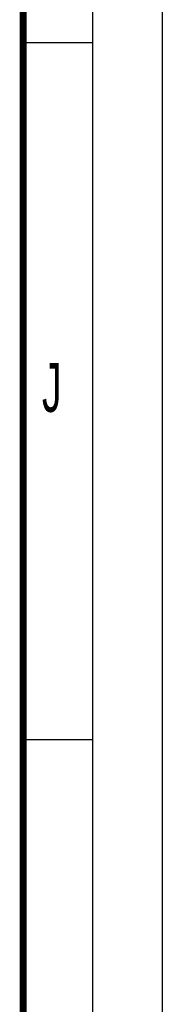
# Model space of a CAD drawing. Header units: millimetres. Extents: x 0 to 841, y 0 to 594.
# Tile 41 of 61: x 831 to 841, y 128 to 199. Entities that reach past the tile are written whole.
import ezdxf

# ---------------------------------------------------------------- set-up
doc = ezdxf.new("R2010")
doc.units = ezdxf.units.MM
doc.header["$LTSCALE"] = 46.255
doc.layers.get('0').update_dxf_attribs({"linetype": 'CONTINUOUS'})
doc.styles.add('TEXTSTYLE_2', font='txt', dxfattribs={"width": 0.6})

msp = doc.modelspace()

# ---------------------------------------------------------------- linework, layer by layer
at = {"color": 7, "linetype": 'CONTINUOUS'}
for p, q in [((841, 0), (841, 594)), ((836, 197), (831, 197)), ((836, 147), (831, 147))]:
    msp.add_line(p, q, dxfattribs=at)
at = {"color": 2, "linetype": 'CONTINUOUS'}
msp.add_line((836, 5), (836, 589), dxfattribs=at)
at = {"color": 7, "linetype": 'CONTINUOUS', "const_width": 0.5}
msp.add_lwpolyline([(831, 10), (831, 584)], dxfattribs=at)

# ---------------------------------------------------------------- texts
at = {"color": 5, "linetype": 'CONTINUOUS', "insert": (832.3527, 174.0173), "char_height": 3.5, "width": 2.1, "attachment_point": 1, "line_spacing_factor": 0.9, "style": 'TEXTSTYLE_2'}
msp.add_mtext('J', dxfattribs=at)

doc.saveas('drawing.dxf')
